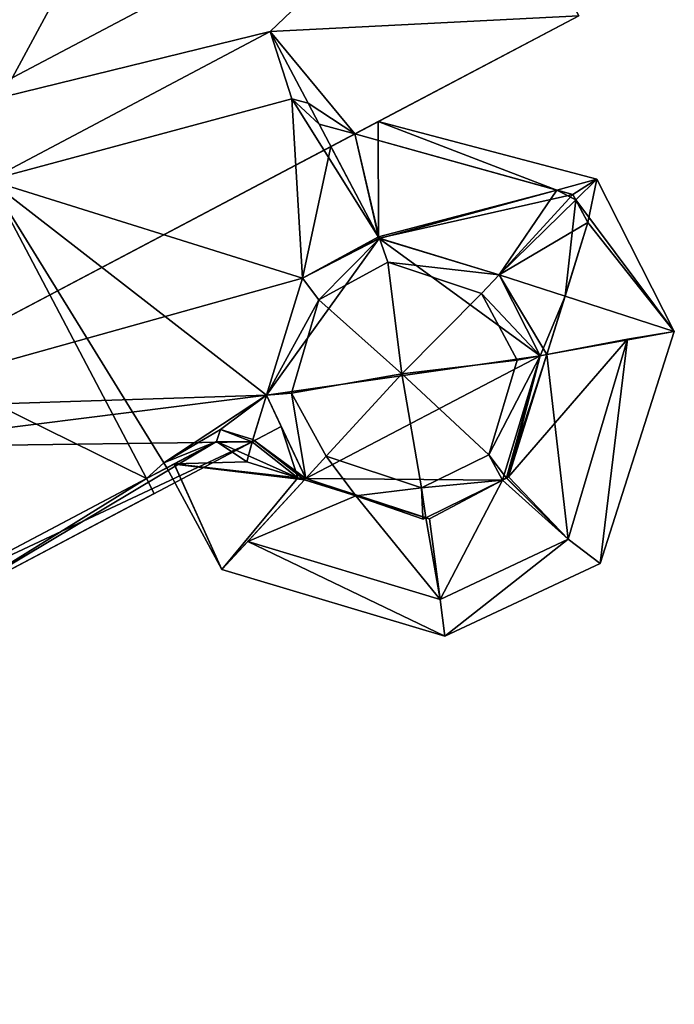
# Model space of a CAD drawing. Header units: inches. Extents: x 2523744 to 2528136, y 1148995 to 1152010.
# Tile 119 of 256: x 2526100 to 2526132, y 1150279 to 1150328. Entities that reach past the tile are written whole.
import ezdxf

# ---------------------------------------------------------------- set-up
doc = ezdxf.new("R2010")
doc.units = ezdxf.units.IN
doc.header["$MEASUREMENT"] = 0
doc.layers.add('Gebaeude Einzelhaus', color=10, linetype='Continuous')

msp = doc.modelspace()

# ---------------------------------------------------------------- meshes
at = {"layer": 'Gebaeude Einzelhaus'}
mesh = msp.add_polyface(dxfattribs=at)
corners = [(2526095.612, 1150298.38, 402.948), (2526106.005, 1150304.805, 402.948), (2526095.225, 1150299.113, 402.948), (2526106.395, 1150304.066, 402.948), (2526087.381, 1150313.985, 402.948), (2526085.531, 1150317.496, 402.948), (2526052.825, 1150300.249, 402.948), (2526058.686, 1150289.133, 402.948), (2526091.392, 1150306.379, 402.948), (2526061.795, 1150283.239, 409.999), (2526091.393, 1150306.38, 409.999), (2526058.686, 1150289.133, 409.999), (2526096.928, 1150295.884, 409.999), (2526061.823, 1150283.185, 409.999), (2526064.223, 1150278.636, 409.999), (2526077.323, 1150333.061, 408.399), (2526052.825, 1150300.249, 408.399), (2526085.531, 1150317.496, 408.399), (2526030.656, 1150342.286, 408.399), (2526111.763, 1150357.411, 408.399), (2526114.352, 1150352.588, 408.399), (2526100.825, 1150379.303, 408.399), (2526112.108, 1150357.906, 408.399), (2526113.138, 1150358.125, 408.399), (2526113.011, 1150358.382, 408.399), (2526114.352, 1150352.588, 409.999), (2526077.323, 1150333.061, 409.999), (2526090.399, 1150308.263, 409.999), (2526127.545, 1150327.851, 409.999), (2526114.469, 1150352.65, 409.999), (2526095.612, 1150298.38, 393.399), (2526106.395, 1150304.066, 393.399), (2526106.005, 1150304.805, 393.399), (2526061.823, 1150283.185, 402.948), (2526061.795, 1150283.239, 402.948), (2526061.795, 1150283.239, 393.399), (2526062.905, 1150281.134, 393.399), (2526062.905, 1150281.134, 402.948), (2526052.825, 1150300.249, 393.399), (2526049.973, 1150305.658, 402.948), (2526049.973, 1150305.658, 393.399), (2526061.766, 1150283.293, 393.399), (2526061.766, 1150283.293, 402.948), (2526096.314, 1150323.182, 393.399), (2526098.165, 1150319.672, 393.399), (2526087.381, 1150313.985, 393.399), (2526095.225, 1150299.113, 393.399), (2526093.461, 1150328.591, 393.399), (2526064.223, 1150278.636, 393.399), (2526096.928, 1150295.884, 393.399), (2526095.225, 1150299.113, 403.065), (2526091.392, 1150306.379, 403.065), (2526030.656, 1150342.286, 393.399), (2526100.825, 1150379.303, 393.399), (2526111.763, 1150357.411, 393.399), (2526114.352, 1150352.588, 393.399), (2526113.138, 1150358.125, 393.399), (2526113.011, 1150358.382, 393.399), (2526102.271, 1150380.066, 393.399), (2526122.676, 1150337.084, 393.399), (2526114.469, 1150352.65, 393.399), (2526127.545, 1150327.851, 393.399), (2526087.381, 1150313.985, 403.065), (2526090.399, 1150308.263, 403.065), (2526115.194, 1150321.338, 403.065), (2526116.379, 1150321.963, 400.991), (2526115.194, 1150321.338, 401.378), (2526116.379, 1150321.963, 393.399), (2526112.176, 1150327.061, 393.399), (2526114.054, 1150323.5, 393.399), (2526114.606, 1150322.454, 393.399)]
mesh.append_faces([[corners[k] for k in face] for face in [(25, 28, 29), (25, 27, 28), (25, 26, 27), (22, 23, 24), (21, 19, 22), (22, 19, 23), (18, 15, 21), (21, 15, 19), (19, 15, 20), (18, 16, 15), (15, 16, 17), (12, 13, 14), (12, 9, 13), (12, 10, 9), (9, 10, 11), (4, 7, 8), (4, 6, 7), (4, 5, 6), (3, 1, 0), (0, 1, 2)]], dxfattribs={"color": 13})
mesh.append_faces([[corners[k] for k in face] for face in [(68, 67, 69), (69, 67, 70), (68, 61, 67), (68, 59, 61), (60, 59, 55), (68, 43, 59), (68, 44, 43), (61, 65, 67), (65, 64, 66), (64, 27, 63), (61, 28, 65), (65, 28, 64), (64, 28, 27), (62, 5, 4), (62, 17, 5), (17, 26, 15), (62, 27, 17), (17, 27, 26), (62, 63, 27), (26, 25, 15), (15, 25, 20), (60, 20, 29), (29, 20, 25), (60, 55, 20), (59, 28, 61), (59, 29, 28), (59, 60, 29), (47, 59, 43), (47, 55, 59), (47, 54, 55), (54, 57, 56), (47, 53, 54), (54, 53, 57), (57, 53, 58), (40, 52, 47), (47, 52, 53), (56, 57, 23), (23, 57, 24), (23, 19, 56), (56, 19, 54), (19, 20, 54), (54, 20, 55), (17, 16, 5), (5, 16, 6), (18, 39, 16), (16, 39, 6), (18, 52, 39), (39, 52, 40), (52, 21, 53), (52, 18, 21), (36, 30, 48), (48, 30, 49), (11, 51, 7), (7, 51, 8), (11, 10, 51), (50, 0, 2), (0, 49, 30), (50, 12, 0), (0, 12, 49), (51, 10, 50), (50, 10, 12), (12, 14, 49), (49, 14, 48), (13, 37, 14), (14, 37, 48), (48, 37, 36), (13, 33, 37), (9, 33, 13), (9, 34, 33), (9, 42, 34), (9, 11, 42), (42, 11, 7), (30, 32, 31), (41, 46, 35), (35, 46, 36), (36, 46, 30), (30, 46, 32), (43, 45, 47), (47, 45, 40), (40, 45, 38), (38, 45, 41), (41, 45, 46), (43, 44, 45), (42, 35, 34), (42, 41, 35), (7, 41, 42), (6, 38, 7), (7, 38, 41), (6, 39, 38), (38, 39, 40), (33, 36, 37), (33, 35, 36), (33, 34, 35), (1, 3, 32), (32, 3, 31), (31, 3, 30), (30, 3, 0)]], dxfattribs={"color": 41})
mesh = msp.add_polyface(dxfattribs=at)
corners = [(2526098.165, 1150319.672, 393.399), (2526106.005, 1150304.805, 393.399), (2526087.381, 1150313.985, 393.399), (2526095.225, 1150299.113, 393.399), (2526106.875, 1150305.595, 393.399), (2526107.015, 1150305.338, 393.399), (2526111.993, 1150308.966, 393.399), (2526113.78, 1150314.779, 393.399), (2526112.176, 1150327.061, 393.399), (2526113.248, 1150323.712, 393.399), (2526111.3, 1150306.75, 403.065), (2526111.3, 1150306.75, 402.423), (2526111.269, 1150306.638, 403.065), (2526111.27, 1150306.638, 402.396), (2526109.7, 1150307.25, 403.065), (2526109.7, 1150307.25, 401.987), (2526109.5, 1150306.65, 403.065), (2526109.5, 1150306.65, 401.834), (2526107.015, 1150305.338, 400.84), (2526107.394, 1150305.537, 400.997), (2526106.005, 1150304.805, 402.948), (2526107.386, 1150305.533, 400.993), (2526095.225, 1150299.113, 403.065), (2526095.225, 1150299.113, 402.948), (2526087.381, 1150313.985, 402.948), (2526090.399, 1150308.263, 403.065), (2526087.381, 1150313.985, 403.065), (2526091.392, 1150306.379, 402.948), (2526091.392, 1150306.379, 403.065), (2526109.5, 1150306.65, 393.399), (2526109.7, 1150307.25, 393.399), (2526111.3, 1150306.75, 393.399), (2526111, 1150305.65, 402.163), (2526111, 1150305.65, 393.399), (2526107.393, 1150305.537, 400.996), (2526095.611, 1150298.381, 403.065), (2526113.78, 1150314.779, 403.065), (2526115.194, 1150321.338, 403.065), (2526111.993, 1150308.966, 403.065), (2526113.544, 1150304.853, 402.855), (2526109.769, 1150300.29, 400.84), (2526113.882, 1150304.747, 402.945)]
mesh.append_faces([[corners[k] for k in face] for face in [(12, 14, 10), (35, 16, 12), (12, 16, 14), (35, 22, 16), (12, 22, 35), (12, 28, 22), (25, 36, 37), (12, 38, 28), (28, 38, 25), (25, 38, 36), (17, 32, 34), (34, 32, 39), (15, 13, 17), (17, 13, 32), (15, 11, 13), (34, 40, 21), (21, 40, 18), (34, 39, 40), (19, 21, 39), (21, 40, 41), (21, 18, 40), (39, 17, 19), (13, 15, 17), (13, 11, 15)]], dxfattribs={"color": 13})
mesh.append_faces([[corners[k] for k in face] for face in [(0, 1, 2), (2, 1, 3), (0, 4, 1), (1, 4, 5), (0, 6, 4), (0, 7, 6), (8, 9, 0), (0, 9, 7), (10, 11, 12), (12, 11, 13), (14, 11, 10), (14, 15, 11), (16, 15, 14), (16, 17, 15), (18, 1, 5), (19, 20, 21), (21, 20, 18), (18, 20, 1), (20, 22, 23), (17, 16, 19), (19, 16, 20), (20, 16, 22), (24, 25, 26), (24, 27, 25), (25, 27, 28), (4, 29, 5), (6, 30, 4), (4, 30, 29), (6, 31, 30), (13, 31, 32), (32, 31, 33), (13, 11, 31), (15, 31, 11), (15, 30, 31), (17, 30, 15), (17, 29, 30), (18, 29, 21), (21, 29, 34), (34, 29, 17), (18, 5, 29)]], dxfattribs={"color": 41})
mesh = msp.add_polyface(dxfattribs=at)
corners = [(2526113.78, 1150314.779, 393.399), (2526117.603, 1150316.769, 393.399), (2526117.607, 1150316.761, 393.399), (2526114.054, 1150323.5, 393.399), (2526113.248, 1150323.712, 393.399), (2526112.176, 1150327.061, 393.399), (2526117.568, 1150316.836, 403.065), (2526115.194, 1150321.338, 401.378), (2526115.194, 1150321.338, 403.065), (2526112.724, 1150307.405, 403.065), (2526111.269, 1150306.638, 403.065), (2526112.724, 1150307.405, 402.974), (2526111.27, 1150306.638, 402.396), (2526113.939, 1150304.809, 393.399), (2526111.3, 1150306.75, 393.399), (2526111.993, 1150308.966, 393.399), (2526114.606, 1150322.454, 393.399), (2526116.379, 1150321.963, 393.399), (2526125.614, 1150310.919, 393.399), (2526111.993, 1150308.966, 403.174), (2526111.993, 1150308.966, 403.065), (2526113.939, 1150304.809, 403.174), (2526113.78, 1150314.779, 403.065), (2526113.78, 1150314.779, 403.174), (2526117.608, 1150316.761, 403.174), (2526117.607, 1150316.761, 403.065), (2526117.56, 1150316.838, 403.065), (2526116.379, 1150321.963, 400.991), (2526117.551, 1150322.581, 400.608), (2526114.586, 1150313.703, 403.53), (2526118.72, 1150310.029, 405.308), (2526118.035, 1150315.578, 403.53), (2526113.229, 1150309.061, 403.53), (2526114.961, 1150305.93, 403.53)]
mesh.append_faces([[corners[k] for k in face] for face in [(8, 26, 6), (8, 22, 26), (26, 22, 25), (10, 9, 20), (6, 27, 7), (6, 28, 27), (29, 30, 31), (32, 30, 29), (30, 32, 33), (32, 21, 33), (19, 32, 29), (19, 21, 32), (23, 19, 29), (24, 29, 31), (24, 23, 29)]], dxfattribs={"color": 13})
mesh.append_faces([[corners[k] for k in face] for face in [(0, 1, 2), (3, 4, 5), (0, 4, 1), (6, 7, 8), (9, 10, 11), (11, 10, 12), (13, 14, 15), (16, 4, 3), (17, 1, 16), (16, 1, 4), (2, 15, 0), (15, 18, 13), (9, 19, 20), (9, 21, 19), (22, 20, 23), (23, 20, 19), (24, 25, 23), (23, 25, 22)]], dxfattribs={"color": 41})
mesh = msp.add_polyface(dxfattribs=at)
corners = [(2526117.607, 1150316.761, 393.399), (2526117.603, 1150316.769, 393.399), (2526117.607, 1150316.761, 403.065), (2526117.603, 1150316.769, 403.065), (2526127.25, 1150318.95, 393.399), (2526116.379, 1150321.963, 393.399), (2526128, 1150317.55, 393.399), (2526123.573, 1150314.955, 393.399), (2526126.448, 1150319.172, 401.168), (2526127.25, 1150318.95, 401.148), (2526116.379, 1150321.963, 400.991), (2526127.392, 1150318.685, 401.224), (2526128, 1150317.55, 401.177), (2526126.857, 1150313.89, 402.056), (2526117.608, 1150316.761, 403.093), (2526117.56, 1150316.838, 403.065), (2526117.608, 1150316.761, 403.174), (2526128.45, 1150319.718, 400.732), (2526117.551, 1150322.581, 400.608), (2526132.303, 1150312.123, 400.49), (2526123.573, 1150314.955, 403), (2526117.568, 1150316.836, 403.065)]
mesh.append_faces([[corners[k] for k in face] for face in [(15, 2, 3), (11, 9, 17), (17, 9, 8), (17, 8, 18), (18, 8, 10), (11, 17, 12), (12, 17, 19), (8, 11, 17), (14, 20, 8), (8, 20, 11), (8, 21, 14), (14, 21, 15), (8, 18, 21), (8, 17, 18), (19, 17, 11)]], dxfattribs={"color": 13})
mesh.append_faces([[corners[k] for k in face] for face in [(0, 1, 2), (2, 1, 3), (4, 1, 5), (6, 7, 4), (4, 7, 1), (1, 7, 0), (4, 8, 9), (4, 5, 8), (8, 5, 10), (9, 6, 4), (11, 12, 9), (9, 12, 6), (13, 6, 12), (2, 1, 0), (2, 3, 1), (2, 14, 3), (3, 14, 15), (14, 2, 16)]], dxfattribs={"color": 41})
mesh = msp.add_polyface(dxfattribs=at)
corners = [(2526125.949, 1150310.982, 393.399), (2526123.573, 1150314.955, 393.399), (2526128, 1150317.55, 393.399), (2526125.614, 1150310.919, 393.399), (2526126.857, 1150313.89, 402.056), (2526125.948, 1150310.979, 403.04), (2526125.949, 1150310.982, 401.195), (2526125.948, 1150310.979, 401.195), (2526125.614, 1150310.919, 403.174), (2526125.614, 1150310.919, 401.195), (2526117.607, 1150316.761, 393.399), (2526111.993, 1150308.966, 393.399), (2526123.573, 1150314.955, 403.174), (2526117.608, 1150316.761, 403.093), (2526117.608, 1150316.761, 403.174), (2526123.573, 1150314.955, 403), (2526124.05, 1150304.9, 393.399), (2526128, 1150317.55, 401.177), (2526132.303, 1150312.123, 400.49), (2526127.392, 1150318.685, 401.224), (2526122.693, 1150314.028, 403.53), (2526118.72, 1150310.029, 405.308), (2526124.473, 1150310.701, 403.53), (2526118.035, 1150315.578, 403.53), (2526123.066, 1150305.988, 403.53), (2526129.973, 1150311.741, 401.195), (2526124.05, 1150304.9, 401.195)]
mesh.append_faces([[corners[k] for k in face] for face in [(17, 18, 4), (4, 18, 5), (18, 19, 4), (4, 19, 15), (5, 4, 8), (8, 4, 15), (5, 18, 4), (20, 21, 22), (21, 20, 23), (24, 8, 22), (8, 20, 22), (20, 12, 23), (8, 12, 20), (12, 14, 23), (25, 7, 6), (25, 26, 7), (7, 25, 6)]], dxfattribs={"color": 13})
mesh.append_faces([[corners[k] for k in face] for face in [(0, 1, 2), (0, 3, 1), (4, 0, 2), (5, 6, 4), (4, 6, 0), (5, 7, 6), (8, 9, 5), (5, 9, 7), (1, 3, 10), (10, 3, 11), (12, 13, 14), (12, 15, 13), (8, 15, 12), (7, 0, 6), (7, 16, 0)]], dxfattribs={"color": 41})
mesh = msp.add_polyface(dxfattribs=at)
corners = [(2526123.945, 1150304.836, 393.399), (2526123.736, 1150304.733, 393.399), (2526123.948, 1150304.846, 393.399), (2526125.614, 1150310.919, 403.174), (2526123.948, 1150304.846, 401.195), (2526125.614, 1150310.919, 401.195), (2526123.945, 1150304.836, 401.195), (2526123.945, 1150304.836, 403.174), (2526123.736, 1150304.733, 401.195), (2526123.744, 1150304.737, 403.174), (2526125.614, 1150310.919, 393.399), (2526124.05, 1150304.9, 393.399), (2526125.949, 1150310.982, 393.399), (2526125.948, 1150310.979, 401.195), (2526124.05, 1150304.9, 401.195), (2526123.066, 1150305.988, 403.53), (2526129.973, 1150311.741, 401.195), (2526127.018, 1150301.798, 401.195), (2526120.871, 1150296.964, 400.84), (2526128.612, 1150300.587, 400.341), (2526132.303, 1150312.123, 400.49), (2526120.639, 1150298.781, 401.195)]
mesh.append_faces([[corners[k] for k in face] for face in [(7, 3, 15), (14, 6, 4), (16, 17, 14), (14, 17, 6), (6, 17, 8), (18, 17, 19), (19, 17, 16), (19, 16, 20), (4, 13, 5), (4, 17, 13), (13, 17, 16), (17, 8, 21), (4, 6, 17), (17, 6, 8), (18, 19, 17), (19, 16, 17), (19, 20, 16)]], dxfattribs={"color": 13})
mesh.append_faces([[corners[k] for k in face] for face in [(0, 1, 2), (3, 4, 5), (4, 6, 2), (2, 6, 0), (3, 7, 4), (4, 7, 6), (8, 6, 9), (9, 6, 7), (1, 0, 8), (8, 0, 6), (1, 10, 2), (2, 10, 11), (11, 10, 12), (13, 14, 11), (11, 14, 2), (2, 14, 4)]], dxfattribs={"color": 41})
mesh = msp.add_polyface(dxfattribs=at)
corners = [(2526119.779, 1150302.901, 403.199), (2526119.916, 1150302.858, 401.195), (2526119.916, 1150302.858, 403.174), (2526116.444, 1150303.945, 401.195), (2526116.444, 1150303.945, 403.174), (2526123.736, 1150304.733, 401.195), (2526123.744, 1150304.737, 403.174), (2526123.736, 1150304.733, 393.399), (2526113.939, 1150304.809, 393.399), (2526125.614, 1150310.919, 393.399), (2526120.1, 1150302.8, 393.399), (2526120.1, 1150302.8, 401.195), (2526119.784, 1150302.793, 403.174), (2526118.72, 1150310.029, 405.308), (2526123.066, 1150305.988, 403.53), (2526124.473, 1150310.701, 403.53), (2526119.714, 1150304.356, 403.53), (2526114.961, 1150305.93, 403.53), (2526123.945, 1150304.836, 403.174), (2526120.871, 1150296.964, 400.84), (2526120.639, 1150298.781, 401.195), (2526127.018, 1150301.798, 401.195), (2526111.048, 1150301.675, 401.195)]
mesh.append_faces([[corners[k] for k in face] for face in [(12, 0, 2), (4, 0, 12), (13, 14, 15), (13, 16, 14), (16, 13, 17), (6, 14, 16), (6, 18, 14), (0, 2, 16), (16, 2, 6), (0, 12, 2), (4, 0, 16), (4, 12, 0), (19, 20, 21), (5, 20, 11), (11, 20, 1), (1, 20, 3), (5, 21, 20), (19, 21, 20), (22, 19, 20), (20, 1, 3), (20, 5, 1)]], dxfattribs={"color": 13})
mesh.append_faces([[corners[k] for k in face] for face in [(0, 1, 2), (0, 3, 1), (0, 4, 3), (5, 2, 1), (5, 6, 2), (7, 8, 9), (7, 10, 8), (10, 7, 11), (11, 7, 5), (3, 10, 1), (1, 10, 11)]], dxfattribs={"color": 41})
mesh = msp.add_polyface(dxfattribs=at)
corners = [(2526111, 1150305.65, 393.399), (2526111.3, 1150306.75, 393.399), (2526113.882, 1150304.747, 393.399), (2526113.939, 1150304.809, 393.399), (2526113.882, 1150304.747, 402.945), (2526113.939, 1150304.809, 401.195), (2526113.939, 1150304.809, 402.974), (2526113.882, 1150304.747, 401.195), (2526111, 1150305.65, 402.163), (2526113.544, 1150304.853, 402.855), (2526116.444, 1150303.945, 403.174), (2526113.939, 1150304.809, 403.174), (2526116.444, 1150303.945, 401.195), (2526112.724, 1150307.405, 403.065), (2526112.724, 1150307.405, 402.974), (2526120.1, 1150302.8, 393.399), (2526109.769, 1150300.29, 400.84), (2526107.386, 1150305.533, 400.993), (2526111.27, 1150306.638, 402.396), (2526109.5, 1150306.65, 401.834), (2526119.714, 1150304.356, 403.53), (2526114.961, 1150305.93, 403.53), (2526111.048, 1150301.675, 401.195), (2526120.639, 1150298.781, 401.195), (2526120.871, 1150296.964, 400.84)]
mesh.append_faces([[corners[k] for k in face] for face in [(16, 9, 4), (9, 4, 6), (9, 17, 4), (18, 9, 14), (14, 9, 6), (18, 19, 9), (10, 20, 21), (11, 10, 21), (22, 23, 24), (22, 24, 16), (12, 22, 7), (12, 23, 22), (22, 16, 24), (12, 5, 7), (23, 12, 22), (22, 12, 7)]], dxfattribs={"color": 13})
mesh.append_faces([[corners[k] for k in face] for face in [(0, 1, 2), (2, 1, 3), (4, 5, 6), (4, 7, 5), (0, 7, 8), (8, 7, 9), (9, 7, 4), (0, 2, 7), (6, 10, 11), (6, 12, 10), (6, 5, 12), (6, 13, 14), (6, 11, 13), (3, 15, 2), (12, 2, 15), (12, 7, 2)]], dxfattribs={"color": 41})

doc.saveas('drawing.dxf')
